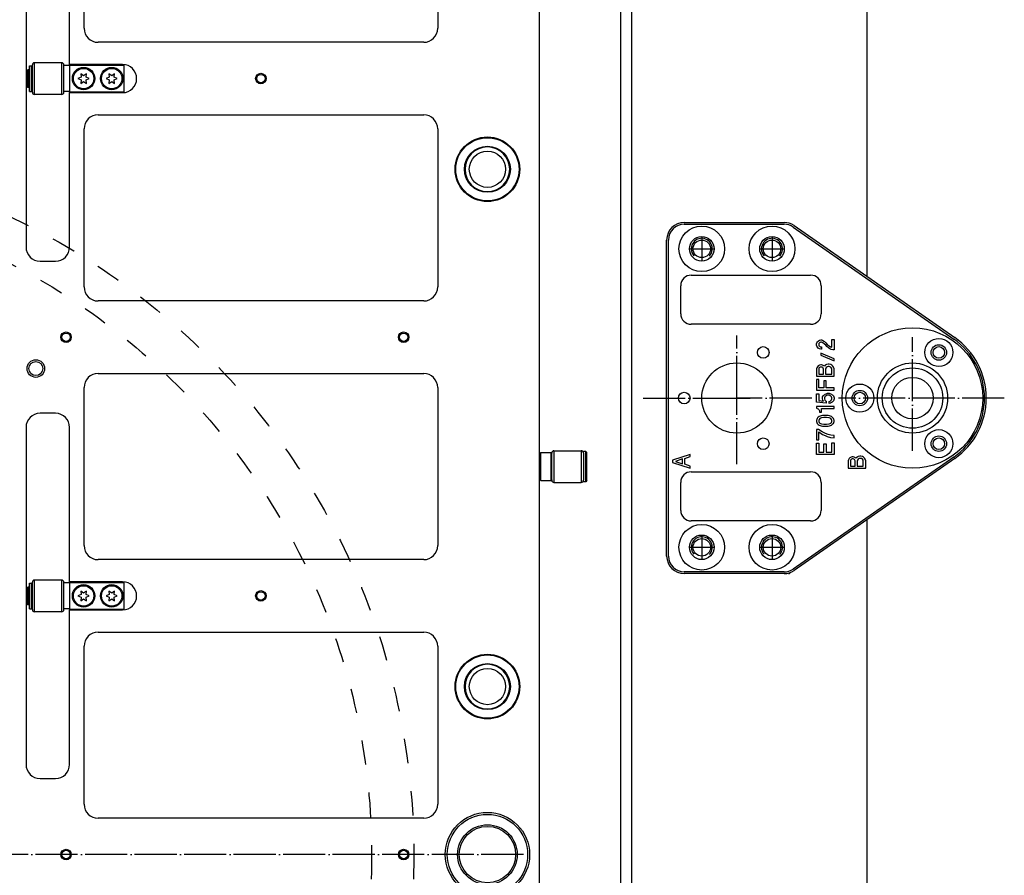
# Model space of a CAD drawing. Extents: x -1809 to 6113, y -4129 to 1471.
# Tile 68 of 197: x 1389 to 1669, y -1828 to -1584. Entities that reach past the tile are written whole.
import ezdxf

# ---------------------------------------------------------------- set-up
doc = ezdxf.new("R2010")
doc.units = 0
doc.linetypes.add('DASHED', pattern=[15, 7, -8])
doc.linetypes.add('DOT_CENTER', pattern=[14, 12, -1, 0, -1])
doc.layers.get('0').update_dxf_attribs({"linetype": 'CONTINUOUS'})
for name, color, linetype in [('1', 7, 'CONTINUOUS'), ('141', 7, 'CONTINUOUS'), ('16', 7, 'CONTINUOUS'), ('DIMPROHIDE', 7, 'CONTINUOUS')]:
    doc.layers.add(name, color=color, linetype=linetype)

# ---------------------------------------------------------------- blocks, each defined once
blk = doc.blocks.new('PIN__618', base_point=(1623, -1711.88))
at = {"layer": '1', "color": 4, "linetype": 'CONTINUOUS'}
for centre, radius in [((1643, -1691.88), 20), ((1650.5, -1678.89), 4), ((1650.5, -1678.89), 2.2), ((1643, -1691.88), 10), ((1643, -1691.88), 8.6), ((1643, -1691.88), 5.9), ((1628, -1691.88), 4), ((1628, -1691.88), 2.2), ((1650.5, -1704.87), 4), ((1650.5, -1704.87), 2.2)]:
    blk.add_circle(centre, radius, dxfattribs=at)
blk = doc.blocks.new('E7015-23251__619', base_point=(1566.31, -1741.88))
at = {"layer": '1', "color": 6, "linetype": 'CONTINUOUS'}
for p, q in [((1578, -1641.88), (1606.43, -1641.88)), ((1578, -1642.38), (1606.43, -1642.38)), ((1609, -1643.19), (1654.72, -1675.06)), ((1609.29, -1642.78), (1655.01, -1674.65)), ((1573, -1736.88), (1573, -1646.88)), ((1573.5, -1736.88), (1573.5, -1646.88)), ((1580, -1656.88), (1614, -1656.88)), ((1577, -1667.88), (1577, -1659.88)), ((1617, -1659.88), (1617, -1667.88)), ((1614, -1670.88), (1580, -1670.88)), ((1615.67, -1676.47), (1615.74, -1676.19)), ((1615.74, -1676.19), (1615.92, -1675.85)), ((1615.92, -1675.85), (1616.17, -1675.63)), ((1616.17, -1675.63), (1616.55, -1675.4)), ((1616.36, -1676.3), (1616.3, -1676.53)), ((1616.49, -1676.13), (1616.36, -1676.3)), ((1616.67, -1676.02), (1616.49, -1676.13)), ((1616.55, -1675.4), (1616.86, -1675.34)), ((1616.86, -1675.96), (1616.67, -1676.02)), ((1616.86, -1675.34), (1617.11, -1675.34)), ((1617.11, -1675.96), (1616.86, -1675.96)), ((1617.11, -1675.34), (1617.42, -1675.4)), ((1617.3, -1676.02), (1617.11, -1675.96)), ((1617.49, -1676.13), (1617.3, -1676.02)), ((1617.42, -1675.4), (1617.8, -1675.63)), ((1617.92, -1676.53), (1617.49, -1676.13)), ((1617.8, -1675.63), (1617.92, -1675.74)), ((1617.92, -1675.74), (1618.36, -1676.19)), ((1618.36, -1676.19), (1618.74, -1676.58)), ((1620.05, -1677.37), (1620.05, -1675.18)), ((1620.05, -1675.18), (1620.67, -1675.18)), ((1620.67, -1675.18), (1620.67, -1678.16)), ((1615.67, -1676.81), (1615.67, -1676.47)), ((1615.74, -1677.09), (1615.67, -1676.81)), ((1615.92, -1677.43), (1615.74, -1677.09)), ((1616.17, -1677.65), (1615.92, -1677.43)), ((1616.55, -1677.88), (1616.17, -1677.65)), ((1616.3, -1676.53), (1616.3, -1676.75)), ((1616.3, -1676.75), (1616.36, -1676.98)), ((1616.36, -1676.98), (1616.49, -1677.14)), ((1616.49, -1677.14), (1616.67, -1677.26)), ((1616.86, -1677.93), (1616.55, -1677.88)), ((1616.67, -1677.26), (1616.86, -1677.31)), ((1616.86, -1677.31), (1617.11, -1677.31)), ((1617.11, -1677.93), (1616.86, -1677.93)), ((1620.67, -1680.74), (1616.92, -1679.06)), ((1616.92, -1679.06), (1616.92, -1679.62)), ((1617.11, -1677.31), (1617.11, -1677.93)), ((1618.3, -1676.86), (1617.92, -1676.53)), ((1618.61, -1677.2), (1618.3, -1676.86)), ((1619.05, -1677.54), (1618.61, -1677.2)), ((1618.74, -1676.58), (1619.24, -1676.98)), ((1619.42, -1677.82), (1619.05, -1677.54)), ((1619.24, -1676.98), (1619.67, -1677.26)), ((1619.86, -1678.04), (1619.42, -1677.82)), ((1619.67, -1677.26), (1620.05, -1677.37)), ((1620.3, -1678.16), (1619.86, -1678.04)), ((1620.67, -1678.16), (1620.3, -1678.16)), ((1616.92, -1679.62), (1620.67, -1681.31)), ((1620.67, -1681.31), (1620.67, -1680.74)), ((1615.74, -1683.28), (1615.67, -1683.56)), ((1615.67, -1683.56), (1615.67, -1685.69)), ((1615.92, -1682.94), (1615.74, -1683.28)), ((1616.17, -1682.71), (1615.92, -1682.94)), ((1616.55, -1682.49), (1616.17, -1682.71)), ((1616.36, -1683.39), (1616.3, -1683.61)), ((1616.3, -1683.61), (1616.3, -1685.08)), ((1616.49, -1683.22), (1616.36, -1683.39)), ((1616.67, -1683.11), (1616.49, -1683.22)), ((1616.86, -1682.43), (1616.55, -1682.49)), ((1616.86, -1683.05), (1616.67, -1683.11)), ((1617.11, -1682.43), (1616.86, -1682.43)), ((1617.11, -1683.05), (1616.86, -1683.05)), ((1617.42, -1682.49), (1617.11, -1682.43)), ((1617.3, -1683.11), (1617.11, -1683.05)), ((1617.49, -1683.22), (1617.3, -1683.11)), ((1617.8, -1682.71), (1617.42, -1682.49)), ((1617.61, -1683.39), (1617.49, -1683.22)), ((1617.67, -1683.61), (1617.61, -1683.39)), ((1617.67, -1685.08), (1617.67, -1683.61)), ((1617.92, -1682.83), (1617.8, -1682.71)), ((1618.17, -1682.54), (1617.92, -1682.83)), ((1618.55, -1682.32), (1618.17, -1682.54)), ((1618.3, -1683.33), (1618.24, -1683.61)), ((1618.24, -1683.61), (1618.24, -1685.08)), ((1618.49, -1683.11), (1618.3, -1683.33)), ((1618.74, -1682.94), (1618.49, -1683.11)), ((1618.99, -1682.21), (1618.55, -1682.32)), ((1618.99, -1682.88), (1618.74, -1682.94)), ((1619.3, -1682.21), (1618.99, -1682.21)), ((1619.24, -1682.88), (1618.99, -1682.88)), ((1619.49, -1682.94), (1619.24, -1682.88)), ((1619.74, -1682.32), (1619.3, -1682.21)), ((1619.74, -1683.11), (1619.49, -1682.94)), ((1620.05, -1682.49), (1619.74, -1682.32)), ((1619.92, -1683.33), (1619.74, -1683.11)), ((1619.99, -1683.61), (1619.92, -1683.33)), ((1619.99, -1685.08), (1619.99, -1683.61)), ((1620.36, -1682.77), (1620.05, -1682.49)), ((1620.55, -1683.11), (1620.36, -1682.77)), ((1620.67, -1683.56), (1620.55, -1683.11)), ((1620.67, -1685.69), (1620.67, -1683.56)), ((1615.67, -1685.69), (1620.67, -1685.69)), ((1616.3, -1686.59), (1615.67, -1686.59)), ((1615.67, -1686.59), (1615.67, -1689.63)), ((1616.3, -1685.08), (1617.67, -1685.08)), ((1616.3, -1689.01), (1616.3, -1686.59)), ((1618.42, -1686.93), (1617.8, -1686.93)), ((1617.8, -1686.93), (1617.8, -1689.01)), ((1618.24, -1685.08), (1619.99, -1685.08)), ((1618.42, -1689.01), (1618.42, -1686.93)), ((1615.67, -1689.63), (1620.67, -1689.63)), ((1617.8, -1689.01), (1616.3, -1689.01)), ((1620.67, -1689.01), (1618.42, -1689.01)), ((1620.67, -1689.63), (1620.67, -1689.01)), ((1615.67, -1693.01), (1615.67, -1690.7)), ((1615.67, -1690.7), (1616.3, -1690.7)), ((1618.42, -1693.34), (1615.67, -1693.01)), ((1616.3, -1690.7), (1616.3, -1692.56)), ((1616.3, -1692.56), (1617.67, -1692.73)), ((1617.36, -1691.83), (1617.42, -1691.54)), ((1617.36, -1692.11), (1617.36, -1691.83)), ((1617.49, -1692.44), (1617.36, -1692.11)), ((1617.42, -1691.54), (1617.55, -1691.26)), ((1617.67, -1692.73), (1617.49, -1692.44)), ((1617.55, -1691.26), (1617.74, -1691.09)), ((1617.74, -1691.09), (1617.92, -1690.93)), ((1617.92, -1690.93), (1618.17, -1690.76)), ((1618.05, -1691.54), (1617.92, -1691.83)), ((1617.92, -1691.83), (1617.92, -1692.11)), ((1617.92, -1692.11), (1618.05, -1692.44)), ((1618.24, -1691.32), (1618.05, -1691.54)), ((1618.05, -1692.44), (1618.24, -1692.67)), ((1618.17, -1690.76), (1618.42, -1690.64)), ((1618.42, -1691.21), (1618.24, -1691.32)), ((1618.24, -1692.67), (1618.42, -1692.78)), ((1618.42, -1690.64), (1618.8, -1690.53)), ((1618.74, -1691.09), (1618.42, -1691.21)), ((1618.42, -1692.78), (1618.42, -1693.34)), ((1619.24, -1691.09), (1618.74, -1691.09)), ((1618.8, -1690.53), (1619.3, -1690.53)), ((1619.55, -1691.21), (1619.24, -1691.09)), ((1619.24, -1692.84), (1619.55, -1692.73)), ((1619.3, -1693.4), (1619.24, -1692.84)), ((1619.3, -1690.53), (1619.67, -1690.64)), ((1619.74, -1691.32), (1619.55, -1691.21)), ((1619.55, -1692.73), (1619.74, -1692.61)), ((1619.67, -1690.64), (1619.92, -1690.76)), ((1619.92, -1693.18), (1619.67, -1693.29)), ((1619.92, -1691.54), (1619.74, -1691.32)), ((1619.74, -1692.61), (1619.92, -1692.39)), ((1619.92, -1690.76), (1620.17, -1690.93)), ((1620.05, -1691.83), (1619.92, -1691.54)), ((1619.92, -1692.39), (1620.05, -1692.11)), ((1620.17, -1693.01), (1619.92, -1693.18)), ((1620.05, -1692.11), (1620.05, -1691.83)), ((1620.17, -1690.93), (1620.36, -1691.09)), ((1620.36, -1692.84), (1620.17, -1693.01)), ((1620.36, -1691.09), (1620.49, -1691.26)), ((1620.49, -1692.67), (1620.36, -1692.84)), ((1620.49, -1691.26), (1620.61, -1691.54)), ((1620.61, -1692.39), (1620.49, -1692.67)), ((1620.61, -1691.54), (1620.67, -1691.83)), ((1620.67, -1692.11), (1620.61, -1692.39)), ((1620.67, -1691.83), (1620.67, -1692.11)), ((1620.67, -1694.3), (1615.67, -1694.3)), ((1615.67, -1694.3), (1615.67, -1694.75)), ((1615.67, -1694.75), (1615.86, -1694.81)), ((1615.86, -1694.81), (1616.11, -1694.98)), ((1616.11, -1694.98), (1616.3, -1695.14)), ((1616.3, -1695.14), (1616.42, -1695.37)), ((1616.42, -1695.37), (1616.49, -1695.54)), ((1616.49, -1695.54), (1616.55, -1695.82)), ((1616.55, -1695.82), (1616.55, -1695.93)), ((1616.55, -1695.93), (1617.05, -1695.93)), ((1617.05, -1695.93), (1617.05, -1694.86)), ((1617.05, -1694.86), (1620.67, -1694.86)), ((1619.67, -1693.29), (1619.3, -1693.4)), ((1620.67, -1694.86), (1620.67, -1694.3)), ((1615.74, -1697.96), (1615.67, -1698.18)), ((1615.67, -1698.18), (1615.67, -1698.58)), ((1615.67, -1698.58), (1615.74, -1698.8)), ((1615.86, -1697.68), (1615.74, -1697.96)), ((1615.74, -1698.8), (1615.86, -1699.08)), ((1615.99, -1697.51), (1615.86, -1697.68)), ((1616.17, -1697.34), (1615.99, -1697.51)), ((1616.42, -1697.17), (1616.17, -1697.34)), ((1616.42, -1697.96), (1616.3, -1698.18)), ((1616.3, -1698.18), (1616.3, -1698.58)), ((1616.3, -1698.58), (1616.42, -1698.8)), ((1616.67, -1697.06), (1616.42, -1697.17)), ((1616.61, -1697.73), (1616.42, -1697.96)), ((1616.42, -1698.8), (1616.61, -1699.03)), ((1616.8, -1697.62), (1616.61, -1697.73)), ((1616.99, -1696.94), (1616.67, -1697.06)), ((1617.11, -1697.51), (1616.8, -1697.62)), ((1617.36, -1696.89), (1616.99, -1696.94)), ((1617.8, -1697.45), (1617.11, -1697.51)), ((1617.92, -1696.83), (1617.36, -1696.89)), ((1618.55, -1697.45), (1617.8, -1697.45)), ((1618.42, -1696.83), (1617.92, -1696.83)), ((1618.99, -1696.89), (1618.42, -1696.83)), ((1619.24, -1697.51), (1618.55, -1697.45)), ((1619.36, -1696.94), (1618.99, -1696.89)), ((1619.55, -1697.62), (1619.24, -1697.51)), ((1619.67, -1697.06), (1619.36, -1696.94)), ((1619.74, -1697.73), (1619.55, -1697.62)), ((1619.92, -1697.17), (1619.67, -1697.06)), ((1619.92, -1697.96), (1619.74, -1697.73)), ((1619.74, -1699.03), (1619.92, -1698.8)), ((1620.17, -1697.34), (1619.92, -1697.17)), ((1620.05, -1698.18), (1619.92, -1697.96)), ((1619.92, -1698.8), (1620.05, -1698.58)), ((1620.05, -1698.58), (1620.05, -1698.18)), ((1620.36, -1697.51), (1620.17, -1697.34)), ((1620.49, -1697.68), (1620.36, -1697.51)), ((1620.61, -1697.96), (1620.49, -1697.68)), ((1620.49, -1699.08), (1620.61, -1698.8)), ((1620.67, -1698.18), (1620.61, -1697.96)), ((1620.61, -1698.8), (1620.67, -1698.58)), ((1620.67, -1698.58), (1620.67, -1698.18)), ((1616.24, -1700.83), (1615.67, -1700.83)), ((1615.67, -1700.83), (1615.67, -1703.75)), ((1615.86, -1699.08), (1615.99, -1699.25)), ((1615.99, -1699.25), (1616.17, -1699.42)), ((1616.17, -1699.42), (1616.42, -1699.59)), ((1617.3, -1701.5), (1616.24, -1700.83)), ((1616.3, -1703.75), (1616.3, -1701.5)), ((1616.3, -1701.5), (1617.42, -1702.23)), ((1616.42, -1699.59), (1616.67, -1699.7)), ((1616.61, -1699.03), (1616.8, -1699.14)), ((1616.67, -1699.7), (1616.99, -1699.81)), ((1616.8, -1699.14), (1617.11, -1699.25)), ((1616.99, -1699.81), (1617.36, -1699.87)), ((1617.11, -1699.25), (1617.8, -1699.31)), ((1618.24, -1701.95), (1617.3, -1701.5)), ((1617.36, -1699.87), (1617.92, -1699.93)), ((1617.8, -1699.31), (1618.55, -1699.31)), ((1617.92, -1699.93), (1618.42, -1699.93)), ((1618.42, -1699.93), (1618.99, -1699.87)), ((1618.55, -1699.31), (1619.24, -1699.25)), ((1618.99, -1699.87), (1619.36, -1699.81)), ((1619.24, -1699.25), (1619.55, -1699.14)), ((1619.36, -1699.81), (1619.67, -1699.7)), ((1619.55, -1699.14), (1619.74, -1699.03)), ((1619.67, -1699.7), (1619.92, -1699.59)), ((1619.92, -1699.59), (1620.17, -1699.42)), ((1620.17, -1699.42), (1620.36, -1699.25)), ((1620.36, -1699.25), (1620.49, -1699.08)), ((1615.67, -1703.75), (1616.3, -1703.75)), ((1617.42, -1702.23), (1618.17, -1702.57)), ((1618.17, -1702.57), (1618.74, -1702.79)), ((1618.99, -1702.23), (1618.24, -1701.95)), ((1618.74, -1702.79), (1619.67, -1703.08)), ((1619.74, -1702.4), (1618.99, -1702.23)), ((1619.67, -1703.08), (1620.67, -1703.19)), ((1620.67, -1702.51), (1619.74, -1702.4)), ((1620.67, -1703.19), (1620.67, -1702.51)), ((1615.67, -1707.91), (1615.67, -1704.71)), ((1615.67, -1704.71), (1616.3, -1704.71)), ((1616.3, -1704.71), (1616.3, -1707.29)), ((1617.8, -1707.29), (1617.8, -1704.93)), ((1617.8, -1704.93), (1618.42, -1704.93)), ((1618.42, -1704.93), (1618.42, -1707.29)), ((1620.05, -1707.29), (1620.05, -1704.65)), ((1620.05, -1704.65), (1620.67, -1704.65)), ((1620.67, -1704.65), (1620.67, -1707.91)), ((1579.67, -1707.94), (1574.67, -1709.57)), ((1574.67, -1709.57), (1574.67, -1710.25)), ((1577.55, -1709.18), (1575.55, -1709.91)), ((1575.55, -1709.91), (1577.55, -1710.58)), ((1577.55, -1710.58), (1577.55, -1709.18)), ((1578.17, -1709.07), (1579.67, -1708.56)), ((1578.17, -1710.75), (1578.17, -1709.07)), ((1579.67, -1708.56), (1579.67, -1707.94)), ((1654.72, -1708.7), (1609, -1740.57)), ((1655.01, -1709.11), (1609.29, -1740.98)), ((1620.67, -1707.91), (1615.67, -1707.91)), ((1616.3, -1707.29), (1617.8, -1707.29)), ((1618.42, -1707.29), (1620.05, -1707.29)), ((1624.74, -1709.46), (1624.67, -1709.74)), ((1624.67, -1709.74), (1624.67, -1711.88)), ((1624.92, -1709.12), (1624.74, -1709.46)), ((1625.17, -1708.9), (1624.92, -1709.12)), ((1625.55, -1708.67), (1625.17, -1708.9)), ((1625.36, -1709.57), (1625.3, -1709.8)), ((1625.3, -1709.8), (1625.3, -1711.26)), ((1625.49, -1709.4), (1625.36, -1709.57)), ((1625.67, -1709.29), (1625.49, -1709.4)), ((1625.86, -1708.62), (1625.55, -1708.67)), ((1625.86, -1709.23), (1625.67, -1709.29)), ((1626.11, -1708.62), (1625.86, -1708.62)), ((1626.11, -1709.23), (1625.86, -1709.23)), ((1626.42, -1708.67), (1626.11, -1708.62)), ((1626.3, -1709.29), (1626.11, -1709.23)), ((1626.49, -1709.4), (1626.3, -1709.29)), ((1626.8, -1708.9), (1626.42, -1708.67)), ((1626.61, -1709.57), (1626.49, -1709.4)), ((1626.67, -1709.8), (1626.61, -1709.57)), ((1626.67, -1711.26), (1626.67, -1709.8)), ((1626.92, -1709.01), (1626.8, -1708.9)), ((1627.17, -1708.73), (1626.92, -1709.01)), ((1627.55, -1708.5), (1627.17, -1708.73)), ((1627.3, -1709.52), (1627.24, -1709.8)), ((1627.24, -1709.8), (1627.24, -1711.26)), ((1627.49, -1709.29), (1627.3, -1709.52)), ((1627.74, -1709.12), (1627.49, -1709.29)), ((1627.99, -1708.39), (1627.55, -1708.5)), ((1627.99, -1709.07), (1627.74, -1709.12)), ((1628.3, -1708.39), (1627.99, -1708.39)), ((1628.24, -1709.07), (1627.99, -1709.07)), ((1628.49, -1709.12), (1628.24, -1709.07)), ((1628.74, -1708.5), (1628.3, -1708.39)), ((1628.74, -1709.29), (1628.49, -1709.12)), ((1629.05, -1708.67), (1628.74, -1708.5)), ((1628.92, -1709.52), (1628.74, -1709.29)), ((1628.99, -1709.8), (1628.92, -1709.52)), ((1628.99, -1711.26), (1628.99, -1709.8)), ((1629.36, -1708.95), (1629.05, -1708.67)), ((1629.55, -1709.29), (1629.36, -1708.95)), ((1629.67, -1709.74), (1629.55, -1709.29)), ((1629.67, -1711.88), (1629.67, -1709.74)), ((1574.67, -1710.25), (1579.67, -1711.88)), ((1579.67, -1711.26), (1578.17, -1710.75)), ((1579.67, -1711.88), (1579.67, -1711.26)), ((1624.67, -1711.88), (1629.67, -1711.88)), ((1625.3, -1711.26), (1626.67, -1711.26)), ((1627.24, -1711.26), (1628.99, -1711.26)), ((1580, -1712.88), (1614, -1712.88)), ((1577, -1723.88), (1577, -1715.88)), ((1617, -1715.88), (1617, -1723.88)), ((1614, -1726.88), (1580, -1726.88)), ((1606.43, -1741.38), (1578, -1741.38)), ((1606.43, -1741.88), (1578, -1741.88))]:
    blk.add_line(p, q, dxfattribs=at)
at = {"layer": '1', "color": 6, "linetype": 'DOT_CENTER'}
for p, q in [((1593, -1691.88), (1593, -1674.07)), ((1643, -1706.88), (1643, -1674.51)), ((1566.31, -1691.88), (1593, -1691.88)), ((1614.3, -1691.88), (1593, -1691.88)), ((1593, -1710.72), (1593, -1691.88)), ((1669.14, -1691.88), (1621.94, -1691.88)), ((1607.66, -1741.88), (1608, -1741.88)), ((1608, -1741.88), (1608.2, -1741.74))]:
    blk.add_line(p, q, dxfattribs=at)
at = {"layer": '1', "color": 6, "linetype": 'CONTINUOUS'}
for centre, radius in [((1583, -1649.38), 6.5), ((1603, -1649.38), 6.5), ((1583, -1649.38), 3.5), ((1603, -1649.38), 3.5), ((1600.5, -1678.89), 1.65), ((1650.5, -1678.89), 1.65), ((1593, -1691.88), 10), ((1643, -1691.88), 10), ((1578, -1691.88), 1.65), ((1628, -1691.88), 1.65), ((1600.5, -1704.87), 1.65), ((1650.5, -1704.87), 1.65), ((1583, -1734.38), 6.5), ((1603, -1734.38), 6.5), ((1583, -1734.38), 3.5), ((1603, -1734.38), 3.5)]:
    blk.add_circle(centre, radius, dxfattribs=at)
for centre, radius, start, end in [((1578, -1646.88), 5, 90, 180), ((1578, -1646.88), 4.5, 90, 180), ((1606.43, -1646.88), 5, 55.1175, 90), ((1606.43, -1646.88), 4.5, 55.1175, 90), ((1580, -1659.88), 3, 90, 180), ((1614, -1659.88), 3, 0, 90), ((1580, -1667.88), 3, 180, -90), ((1614, -1667.88), 3, -90, 0), ((1643, -1691.88), 20.5, 0, 55.1175), ((1643, -1691.88), 21, 0, 55.1175), ((1643, -1691.88), 20.5, -55.1175, 0), ((1643, -1691.88), 21, -55.1175, 0), ((1580, -1715.88), 3, 90, 180), ((1614, -1715.88), 3, 0, 90), ((1580, -1723.88), 3, 180, -90), ((1614, -1723.88), 3, -90, 0), ((1578, -1736.88), 5, 180, -90), ((1578, -1736.88), 4.5, 180, -90), ((1606.43, -1736.88), 4.5, -90, -55.1175), ((1606.43, -1736.88), 5, -90, -55.1175)]:
    blk.add_arc(centre, radius, start, end, dxfattribs=at)
at = {"layer": '1'}
blk.add_blockref('PIN__618', (1623, -1711.88), dxfattribs=at)
blk = doc.blocks.new('HEADPLATE_TEL', base_point=(934, -2316.07))
at = {"layer": '1', "color": 1, "linetype": 'DOT_CENTER'}
for p, q in [((1583, -1646.08), (1583, -1652.68)), ((1603, -1646.08), (1603, -1652.68)), ((1579.7, -1649.38), (1586.3, -1649.38)), ((1599.7, -1649.38), (1606.3, -1649.38)), ((1589.25, -1691.88), (1596.75, -1691.88)), ((1583, -1731.08), (1583, -1737.68)), ((1603, -1731.08), (1603, -1737.68)), ((1579.7, -1734.38), (1586.3, -1734.38)), ((1599.7, -1734.38), (1606.3, -1734.38))]:
    blk.add_line(p, q, dxfattribs=at)
at = {"layer": '1', "color": 7, "linetype": 'CONTINUOUS'}
for centre in [(1583, -1649.38), (1603, -1649.38), (1583, -1734.38), (1603, -1734.38)]:
    blk.add_circle(centre, 2.5, dxfattribs=at)
at = {"layer": '1', "color": 1, "linetype": 'CONTINUOUS'}
for centre, start, end in [((1583, -1649.38), -43.0974, 180), ((1603, -1649.38), -43.0974, 180), ((1583, -1649.38), 180, -139.0045), ((1603, -1649.38), 180, -139.0045), ((1583, -1734.38), -43.0974, 180), ((1603, -1734.38), -43.0974, 180), ((1583, -1734.38), 180, -139.0045), ((1603, -1734.38), 180, -139.0045)]:
    blk.add_arc(centre, 3, start, end, dxfattribs=at)
at = {"layer": '141', "color": 7, "linetype": 'CONTINUOUS'}
blk.add_line((1560, -2047.74), (1560, -1538.88), dxfattribs=at)
at = {"layer": '16', "color": 1, "linetype": 'DOT_CENTER'}
blk.add_line((1532.2, -1821.88), (940.8, -1821.88), dxfattribs=at)
at = {"layer": 'DIMPROHIDE', "color": 7, "linetype": 'CONTINUOUS'}
for p, q in [((1630, -1321.88), (1630, -1657.22)), ((1563, -1538.88), (1563, -2050.74)), ((1630, -1726.54), (1630, -1917.22))]:
    blk.add_line(p, q, dxfattribs=at)
at = {"layer": 'DIMPROHIDE', "color": 7, "linetype": 'DASHED'}
for radius in [201, 189]:
    blk.add_circle((1300, -1821.88), radius, dxfattribs=at)
at = {"layer": '1'}
blk.add_blockref('E7015-23251__619', (1566.31, -1741.88), dxfattribs=at)
blk = doc.blocks.new('E7018-24101__831', base_point=(1536.8, -1521.88))
at = {"color": 1, "linetype": 'CONTINUOUS'}
for p, q in [((1536.8, -2117.88), (1536.8, -1525.88)), ((1407.14, -1586.57), (1407.14, -1541.57)), ((1507.82, -1541.57), (1507.82, -1586.57)), ((1390.6, -1552.9), (1390.6, -1648.9)), ((1403, -1596.9), (1403, -1552.9)), ((1503.82, -1590.57), (1411.14, -1590.57)), ((1403, -1596.9), (1403, -1597.1)), ((1418.1, -1596.9), (1403, -1596.9)), ((1403, -1597.1), (1403, -1597.2)), ((1403, -1597.2), (1403, -1604.6)), ((1403, -1604.6), (1403, -1604.7)), ((1403, -1604.7), (1403, -1604.9)), ((1403, -1648.9), (1403, -1604.9)), ((1403, -1604.9), (1418.1, -1604.9)), ((1411.14, -1611.23), (1503.82, -1611.23)), ((1407.14, -1660.23), (1407.14, -1615.23)), ((1507.82, -1615.23), (1507.82, -1660.23)), ((1394.6, -1652.9), (1399, -1652.9)), ((1503.82, -1664.23), (1411.14, -1664.23)), ((1411.14, -1684.89), (1503.82, -1684.89)), ((1407.14, -1733.89), (1407.14, -1688.89)), ((1507.82, -1688.89), (1507.82, -1733.89)), ((1399, -1696.22), (1394.6, -1696.22)), ((1390.6, -1700.22), (1390.6, -1796.22)), ((1403, -1744.22), (1403, -1700.22)), ((1503.82, -1737.89), (1411.14, -1737.89)), ((1403, -1744.22), (1403, -1744.42)), ((1418.1, -1744.22), (1403, -1744.22)), ((1403, -1744.42), (1403, -1744.52)), ((1403, -1744.52), (1403, -1751.92)), ((1403, -1751.92), (1403, -1752.02)), ((1403, -1752.02), (1403, -1752.22)), ((1403, -1796.22), (1403, -1752.22)), ((1403, -1752.22), (1418.1, -1752.22)), ((1411.14, -1758.55), (1503.82, -1758.55)), ((1407.14, -1807.55), (1407.14, -1762.55)), ((1507.82, -1762.55), (1507.82, -1807.55)), ((1394.6, -1800.22), (1399, -1800.22)), ((1503.82, -1811.55), (1411.14, -1811.55))]:
    blk.add_line(p, q, dxfattribs=at)
for centre, radius in [((1457.48, -1600.9), 1.5), ((1457.48, -1600.9), 1.2), ((1521.97, -1626.73), 9.2), ((1521.97, -1626.73), 9), ((1521.97, -1626.73), 6.55), ((1402, -1674.56), 1.5), ((1402, -1674.56), 1.2), ((1498.12, -1674.56), 1.5), ((1498.12, -1674.56), 1.2), ((1393.4, -1683.48), 2.5), ((1393.4, -1683.48), 2), ((1457.48, -1748.22), 1.5), ((1457.48, -1748.22), 1.2), ((1521.97, -1774.05), 9.2), ((1521.97, -1774.05), 9), ((1521.97, -1774.05), 6.55), ((1402, -1821.88), 1.5), ((1402, -1821.88), 1.2), ((1498.12, -1821.88), 1.5), ((1498.12, -1821.88), 1.2)]:
    blk.add_circle(centre, radius, dxfattribs=at)
for centre, radius, start, end in [((1411.14, -1586.57), 4, 180, -90), ((1503.82, -1586.57), 4, -90, 0), ((1418.1, -1600.9), 4, -90, 90), ((1411.14, -1615.23), 4, 90, 180), ((1503.82, -1615.23), 4, 0, 90), ((1521.97, -1626.73), 6.35, 90, -90), ((1521.97, -1626.73), 6.35, -90, 90), ((1394.6, -1648.9), 4, 180, -90), ((1399, -1648.9), 4, -90, 0), ((1411.14, -1660.23), 4, 180, -90), ((1503.82, -1660.23), 4, -90, 0), ((1411.14, -1688.89), 4, 90, 180), ((1503.82, -1688.89), 4, 0, 90), ((1394.6, -1700.22), 4, 90, 180), ((1399, -1700.22), 4, 0, 90), ((1411.14, -1733.89), 4, 180, -90), ((1503.82, -1733.89), 4, -90, 0), ((1418.1, -1748.22), 4, -90, 90), ((1411.14, -1762.55), 4, 90, 180), ((1503.82, -1762.55), 4, 0, 90), ((1521.97, -1774.05), 6.35, 90, -90), ((1521.97, -1774.05), 6.35, -90, 90), ((1394.6, -1796.22), 4, 180, -90), ((1399, -1796.22), 4, -90, 0), ((1411.14, -1807.55), 4, 180, -90), ((1503.82, -1807.55), 4, -90, 0)]:
    blk.add_arc(centre, radius, start, end, dxfattribs=at)
blk = doc.blocks.new('WASHER1__868', base_point=(1392.2, -1597.25))
at = {"color": 1, "linetype": 'CONTINUOUS'}
for p, q in [((1391.6, -1604.55), (1391.6, -1597.25)), ((1391.6, -1597.25), (1392.2, -1597.25)), ((1392.2, -1598.4), (1392.2, -1597.25)), ((1392.2, -1599.3), (1392.2, -1598.4)), ((1392.2, -1600.9), (1392.2, -1599.3)), ((1392.2, -1602.5), (1392.2, -1600.9)), ((1392.2, -1603.4), (1392.2, -1602.5)), ((1392.2, -1604.55), (1392.2, -1603.4)), ((1391.6, -1604.55), (1392.2, -1604.55))]:
    blk.add_line(p, q, dxfattribs=at)
blk = doc.blocks.new('23796-0S111__869', base_point=(1418.5, -1597.1))
at = {"color": 1, "linetype": 'CONTINUOUS'}
for p, q in [((1403, -1597.2), (1401.4, -1597.2)), ((1401.4, -1598.4), (1401.4, -1597.2)), ((1403, -1597.1), (1418.5, -1597.1)), ((1403, -1597.1), (1403, -1597.2)), ((1403, -1597.2), (1403, -1604.6)), ((1418.5, -1604.7), (1418.5, -1597.1)), ((1390.9, -1598.6), (1391.1, -1598.4)), ((1390.9, -1598.6), (1390.9, -1603.2)), ((1391.1, -1600.9), (1391.1, -1598.4)), ((1391.5, -1598.4), (1391.1, -1598.4)), ((1391.5, -1599.3), (1391.5, -1598.4)), ((1391.5, -1599.3), (1391.6, -1599.3)), ((1391.5, -1600.9), (1391.5, -1599.3)), ((1392.2, -1599.3), (1392.2, -1598.4)), ((1392.4, -1598.4), (1392.2, -1598.4)), ((1392.2, -1600.9), (1392.2, -1599.3)), ((1401.4, -1603.4), (1401.4, -1598.4)), ((1390.9, -1603.2), (1391.1, -1603.4)), ((1391.1, -1603.4), (1391.1, -1600.9)), ((1391.5, -1603.4), (1391.1, -1603.4)), ((1391.5, -1602.5), (1391.5, -1600.9)), ((1391.5, -1602.5), (1391.6, -1602.5)), ((1391.5, -1603.4), (1391.5, -1602.5)), ((1392.2, -1602.5), (1392.2, -1600.9)), ((1392.2, -1603.4), (1392.2, -1602.5)), ((1392.4, -1603.4), (1392.2, -1603.4)), ((1401.4, -1604.6), (1401.4, -1603.4)), ((1403, -1604.6), (1401.4, -1604.6)), ((1403, -1604.6), (1403, -1604.7)), ((1403, -1604.7), (1418.5, -1604.7))]:
    blk.add_line(p, q, dxfattribs=at)
for centre in [(1407, -1600.9), (1415, -1600.9)]:
    blk.add_circle(centre, 3.2, dxfattribs=at)
blk = doc.blocks.new('BEARING_HK0509__870', base_point=(1401.4, -1596.4))
at = {"color": 1, "linetype": 'CONTINUOUS'}
for p, q in [((1392.4, -1604.8), (1392.4, -1597)), ((1393, -1605.4), (1393, -1596.4)), ((1400.8, -1596.4), (1393, -1596.4)), ((1400.8, -1605.4), (1400.8, -1596.4)), ((1401.4, -1597.2), (1401.4, -1597)), ((1401.4, -1598.4), (1401.4, -1597.2)), ((1401.4, -1603.4), (1401.4, -1598.4)), ((1401.4, -1604.6), (1401.4, -1603.4)), ((1400.8, -1605.4), (1393, -1605.4)), ((1401.4, -1604.8), (1401.4, -1604.6))]:
    blk.add_line(p, q, dxfattribs=at)
for centre, start, end in [((1393, -1597), 90, 180), ((1400.8, -1597), 0, 90), ((1393, -1604.8), 180, -90), ((1400.8, -1604.8), -90, 0)]:
    blk.add_arc(centre, 0.6, start, end, dxfattribs=at)
blk = doc.blocks.new('BEARING_ASSY2_7__871', base_point=(1418.5, -1596.4))
for name, p in [('23796-0S111__869', (1418.5, -1597.1)), ('WASHER1__868', (1392.2, -1597.25)), ('BEARING_HK0509__870', (1401.4, -1596.4))]:
    blk.add_blockref(name, p)
blk = doc.blocks.new('23796-0S111__872', base_point=(1418.5, -1744.42))
at = {"color": 1, "linetype": 'CONTINUOUS'}
for p, q in [((1390.9, -1745.92), (1391.1, -1745.72)), ((1390.9, -1745.92), (1390.9, -1750.52)), ((1391.5, -1745.72), (1391.1, -1745.72)), ((1391.1, -1748.22), (1391.1, -1745.72)), ((1391.5, -1746.62), (1391.5, -1745.72)), ((1392.4, -1745.72), (1392.2, -1745.72)), ((1392.2, -1746.62), (1392.2, -1745.72)), ((1403, -1744.52), (1401.4, -1744.52)), ((1401.4, -1745.72), (1401.4, -1744.52)), ((1401.4, -1750.72), (1401.4, -1745.72)), ((1403, -1744.42), (1418.5, -1744.42)), ((1403, -1744.42), (1403, -1744.52)), ((1403, -1744.52), (1403, -1751.92)), ((1418.5, -1752.02), (1418.5, -1744.42)), ((1391.1, -1750.72), (1391.1, -1748.22)), ((1391.5, -1748.22), (1391.5, -1746.62)), ((1391.5, -1746.62), (1391.6, -1746.62)), ((1391.5, -1749.82), (1391.5, -1748.22)), ((1392.2, -1748.22), (1392.2, -1746.62)), ((1392.2, -1749.82), (1392.2, -1748.22)), ((1390.9, -1750.52), (1391.1, -1750.72)), ((1391.5, -1750.72), (1391.1, -1750.72)), ((1391.5, -1750.72), (1391.5, -1749.82)), ((1391.5, -1749.82), (1391.6, -1749.82)), ((1392.2, -1750.72), (1392.2, -1749.82)), ((1392.4, -1750.72), (1392.2, -1750.72)), ((1401.4, -1751.92), (1401.4, -1750.72)), ((1403, -1751.92), (1401.4, -1751.92)), ((1403, -1751.92), (1403, -1752.02)), ((1403, -1752.02), (1418.5, -1752.02))]:
    blk.add_line(p, q, dxfattribs=at)
for centre in [(1407, -1748.22), (1415, -1748.22)]:
    blk.add_circle(centre, 3.2, dxfattribs=at)
blk = doc.blocks.new('WASHER1__873', base_point=(1392.2, -1744.57))
at = {"color": 1, "linetype": 'CONTINUOUS'}
for p, q in [((1391.6, -1744.57), (1392.2, -1744.57)), ((1391.6, -1751.87), (1391.6, -1744.57)), ((1392.2, -1745.72), (1392.2, -1744.57)), ((1392.2, -1746.62), (1392.2, -1745.72)), ((1392.2, -1748.22), (1392.2, -1746.62)), ((1392.2, -1749.82), (1392.2, -1748.22)), ((1391.6, -1751.87), (1392.2, -1751.87)), ((1392.2, -1750.72), (1392.2, -1749.82)), ((1392.2, -1751.87), (1392.2, -1750.72))]:
    blk.add_line(p, q, dxfattribs=at)
blk = doc.blocks.new('BEARING_HK0509__874', base_point=(1401.4, -1743.72))
at = {"color": 1, "linetype": 'CONTINUOUS'}
for p, q in [((1392.4, -1752.12), (1392.4, -1744.32)), ((1400.8, -1743.72), (1393, -1743.72)), ((1393, -1752.72), (1393, -1743.72)), ((1400.8, -1752.72), (1400.8, -1743.72)), ((1401.4, -1744.52), (1401.4, -1744.32)), ((1401.4, -1745.72), (1401.4, -1744.52)), ((1401.4, -1750.72), (1401.4, -1745.72)), ((1401.4, -1751.92), (1401.4, -1750.72)), ((1401.4, -1752.12), (1401.4, -1751.92)), ((1400.8, -1752.72), (1393, -1752.72))]:
    blk.add_line(p, q, dxfattribs=at)
for centre, start, end in [((1393, -1744.32), 90, 180), ((1400.8, -1744.32), 0, 90), ((1393, -1752.12), 180, -90), ((1400.8, -1752.12), -90, 0)]:
    blk.add_arc(centre, 0.6, start, end, dxfattribs=at)
blk = doc.blocks.new('BEARING_ASSY2_6__875', base_point=(1418.5, -1743.72))
for name, p in [('23796-0S111__872', (1418.5, -1744.42)), ('WASHER1__873', (1392.2, -1744.57)), ('BEARING_HK0509__874', (1401.4, -1743.72))]:
    blk.add_blockref(name, p)
blk = doc.blocks.new('E2812-23753-0__880', base_point=(1550.3, -1707.09))
at = {"color": 1, "linetype": 'CONTINUOUS'}
for p, q in [((1550, -1707.09), (1549.3, -1707.09)), ((1549.3, -1707.49), (1549.3, -1707.09)), ((1550, -1715.69), (1550, -1707.09)), ((1550.3, -1707.39), (1550, -1707.09)), ((1536.8, -1708.89), (1537, -1708.89)), ((1549.3, -1707.49), (1549.3, -1708.89)), ((1549.3, -1708.89), (1549.3, -1713.89)), ((1550.3, -1715.39), (1550.3, -1707.39)), ((1536.8, -1713.89), (1537, -1713.89)), ((1549.3, -1713.89), (1549.3, -1715.29)), ((1549.3, -1715.69), (1549.3, -1715.29)), ((1550.3, -1715.39), (1550, -1715.69)), ((1550, -1715.69), (1549.3, -1715.69))]:
    blk.add_line(p, q, dxfattribs=at)
blk = doc.blocks.new('BEARING_HK0509__881', base_point=(1549.3, -1706.89))
at = {"color": 1, "linetype": 'CONTINUOUS'}
for p, q in [((1540.9, -1706.89), (1540.9, -1715.89)), ((1540.9, -1706.89), (1548.7, -1706.89)), ((1548.7, -1706.89), (1548.7, -1715.89)), ((1540.3, -1707.49), (1540.3, -1707.59)), ((1540.3, -1711.39), (1540.3, -1707.59)), ((1549.3, -1707.49), (1549.3, -1708.89)), ((1549.3, -1708.89), (1549.3, -1713.89)), ((1540.3, -1715.19), (1540.3, -1711.39)), ((1540.3, -1715.19), (1540.3, -1715.29)), ((1549.3, -1713.89), (1549.3, -1715.29)), ((1540.9, -1715.89), (1548.7, -1715.89))]:
    blk.add_line(p, q, dxfattribs=at)
for centre, start, end in [((1540.9, -1707.49), 90, 180), ((1548.7, -1707.49), 0, 90), ((1540.9, -1715.29), 180, -90), ((1548.7, -1715.29), -90, 0)]:
    blk.add_arc(centre, 0.6, start, end, dxfattribs=at)
blk = doc.blocks.new('24791-0S111__882', base_point=(1540.3, -1707.39))
at = {"color": 1, "linetype": 'CONTINUOUS'}
for p, q in [((1537, -1707.59), (1537.2, -1707.39)), ((1537, -1711.39), (1537, -1707.59)), ((1537.2, -1707.39), (1540.1, -1707.39)), ((1537.2, -1711.39), (1537.2, -1707.39)), ((1540.3, -1707.59), (1540.1, -1707.39)), ((1540.1, -1711.39), (1540.1, -1707.39)), ((1540.3, -1711.39), (1540.3, -1707.59)), ((1537, -1715.19), (1537, -1711.39)), ((1537.2, -1715.39), (1537.2, -1711.39)), ((1540.1, -1715.39), (1540.1, -1711.39)), ((1540.3, -1715.19), (1540.3, -1711.39)), ((1537, -1715.19), (1537.2, -1715.39)), ((1537.2, -1715.39), (1540.1, -1715.39)), ((1540.3, -1715.19), (1540.1, -1715.39))]:
    blk.add_line(p, q, dxfattribs=at)
blk = doc.blocks.new('BEARING_ASSY1_7__883', base_point=(1550.3, -1706.89))
for name, p in [('E2812-23753-0__880', (1550.3, -1707.09)), ('BEARING_HK0509__881', (1549.3, -1706.89)), ('24791-0S111__882', (1540.3, -1707.39))]:
    blk.add_blockref(name, p)
blk = doc.blocks.new('BEARINGS__896', base_point=(1550.3, -1569.57))
for name, p in [('BEARING_ASSY2_7__871', (1418.5, -1596.4)), ('BEARING_ASSY1_7__883', (1550.3, -1706.89)), ('BEARING_ASSY2_6__875', (1418.5, -1743.72))]:
    blk.add_blockref(name, p)
blk = doc.blocks.new('0515-2034_M3X12_10__912', base_point=(1417.9, -1745.32))
at = {"color": 1, "linetype": 'CONTINUOUS'}
for p, q in [((1414.31, -1747.82), (1413.4, -1748.22)), ((1413.4, -1748.22), (1414.31, -1748.62)), ((1415, -1747.42), (1414.2, -1746.83)), ((1414.2, -1746.83), (1414.31, -1747.82)), ((1414.31, -1748.62), (1414.2, -1749.6)), ((1414.2, -1749.6), (1415, -1749.02)), ((1415.8, -1746.83), (1415, -1747.42)), ((1415, -1749.02), (1415.8, -1749.6)), ((1415.69, -1747.82), (1415.8, -1746.83)), ((1416.6, -1748.22), (1415.69, -1747.82)), ((1415.69, -1748.62), (1416.6, -1748.22)), ((1415.8, -1749.6), (1415.69, -1748.62))]:
    blk.add_line(p, q, dxfattribs=at)
blk.add_circle((1415, -1748.22), 2.9, dxfattribs=at)
blk = doc.blocks.new('0515-2034_M3X12_13__913', base_point=(1409.9, -1745.32))
at = {"color": 1, "linetype": 'CONTINUOUS'}
for p, q in [((1406.31, -1747.82), (1405.4, -1748.22)), ((1405.4, -1748.22), (1406.31, -1748.62)), ((1407, -1747.42), (1406.2, -1746.83)), ((1406.2, -1746.83), (1406.31, -1747.82)), ((1406.31, -1748.62), (1406.2, -1749.6)), ((1406.2, -1749.6), (1407, -1749.02)), ((1407.8, -1746.83), (1407, -1747.42)), ((1407, -1749.02), (1407.8, -1749.6)), ((1407.69, -1747.82), (1407.8, -1746.83)), ((1408.6, -1748.22), (1407.69, -1747.82)), ((1407.69, -1748.62), (1408.6, -1748.22)), ((1407.8, -1749.6), (1407.69, -1748.62))]:
    blk.add_line(p, q, dxfattribs=at)
blk.add_circle((1407, -1748.22), 2.9, dxfattribs=at)
blk = doc.blocks.new('0515-2034_M3X12_12__914', base_point=(1417.9, -1598))
at = {"color": 1, "linetype": 'CONTINUOUS'}
for p, q in [((1414.31, -1600.5), (1413.4, -1600.9)), ((1414.2, -1599.51), (1414.31, -1600.5)), ((1415, -1600.1), (1414.2, -1599.51)), ((1415.8, -1599.51), (1415, -1600.1)), ((1415.69, -1600.5), (1415.8, -1599.51)), ((1416.6, -1600.9), (1415.69, -1600.5)), ((1413.4, -1600.9), (1414.31, -1601.3)), ((1414.31, -1601.3), (1414.2, -1602.28)), ((1414.2, -1602.28), (1415, -1601.7)), ((1415, -1601.7), (1415.8, -1602.28)), ((1415.69, -1601.3), (1416.6, -1600.9)), ((1415.8, -1602.28), (1415.69, -1601.3))]:
    blk.add_line(p, q, dxfattribs=at)
blk.add_circle((1415, -1600.9), 2.9, dxfattribs=at)
blk = doc.blocks.new('0515-2034_M3X12_11__915', base_point=(1409.9, -1598))
at = {"color": 1, "linetype": 'CONTINUOUS'}
for p, q in [((1406.31, -1600.5), (1405.4, -1600.9)), ((1406.2, -1599.51), (1406.31, -1600.5)), ((1407, -1600.1), (1406.2, -1599.51)), ((1407.8, -1599.51), (1407, -1600.1)), ((1407.69, -1600.5), (1407.8, -1599.51)), ((1408.6, -1600.9), (1407.69, -1600.5)), ((1405.4, -1600.9), (1406.31, -1601.3)), ((1406.31, -1601.3), (1406.2, -1602.28)), ((1406.2, -1602.28), (1407, -1601.7)), ((1407, -1601.7), (1407.8, -1602.28)), ((1407.69, -1601.3), (1408.6, -1600.9)), ((1407.8, -1602.28), (1407.69, -1601.3))]:
    blk.add_line(p, q, dxfattribs=at)
blk.add_circle((1407, -1600.9), 2.9, dxfattribs=at)
blk = doc.blocks.new('SCREWSET_STIFFENER__918', base_point=(1417.9, -1598))
for name, p in [('0515-2034_M3X12_11__915', (1409.9, -1598)), ('0515-2034_M3X12_12__914', (1417.9, -1598)), ('0515-2034_M3X12_13__913', (1409.9, -1745.32)), ('0515-2034_M3X12_10__912', (1417.9, -1745.32))]:
    blk.add_blockref(name, p)
blk = doc.blocks.new('21791-0S112__919', base_point=(1533.97, -1809.88))
at = {"color": 1, "linetype": 'CONTINUOUS'}
for radius in [12, 11.45, 8.49, 8.02]:
    blk.add_circle((1521.97, -1821.88), radius, dxfattribs=at)
blk = doc.blocks.new('BUSHINGS_INTERFACE__922', base_point=(1533.97, -1736.22))
blk.add_blockref('21791-0S112__919', (1533.97, -1809.88))
blk = doc.blocks.new('6960-0041-0_5__924', base_point=(1528.32, -1767.7))
at = {"color": 1, "linetype": 'CONTINUOUS'}
blk.add_circle((1521.97, -1774.05), 5.15, dxfattribs=at)
for start, end in [(90, -90), (-90, 90)]:
    blk.add_arc((1521.97, -1774.05), 6.35, start, end, dxfattribs=at)
blk = doc.blocks.new('6960-0041-0_4__925', base_point=(1528.32, -1620.38))
at = {"color": 1, "linetype": 'CONTINUOUS'}
blk.add_circle((1521.97, -1626.73), 5.15, dxfattribs=at)
for start, end in [(90, -90), (-90, 90)]:
    blk.add_arc((1521.97, -1626.73), 6.35, start, end, dxfattribs=at)
blk = doc.blocks.new('HOLEPLUGS__931', base_point=(1528.32, -1546.72))
for name, p in [('6960-0041-0_4__925', (1528.32, -1620.38)), ('6960-0041-0_5__924', (1528.32, -1767.7))]:
    blk.add_blockref(name, p)
blk = doc.blocks.new('SMALLPARTS__939', base_point=(1550.3, -1481.88))
for name, p in [('HOLEPLUGS__931', (1528.32, -1546.72)), ('BEARINGS__896', (1550.3, -1569.57)), ('SCREWSET_STIFFENER__918', (1417.9, -1598)), ('BUSHINGS_INTERFACE__922', (1533.97, -1736.22))]:
    blk.add_blockref(name, p)
blk = doc.blocks.new('E7018-64101__940', base_point=(1550.3, -1481.88))
for name, p in [('SMALLPARTS__939', (1550.3, -1481.88)), ('E7018-24101__831', (1536.8, -1521.88))]:
    blk.add_blockref(name, p)
blk = doc.blocks.new('DUT_BOARD__941', base_point=(1507.82, -1537.57))
at = {"color": 1, "linetype": 'CONTINUOUS'}
for p, q in [((1407.14, -1586.57), (1407.14, -1541.57)), ((1507.82, -1541.57), (1507.82, -1586.57)), ((1503.82, -1590.57), (1411.14, -1590.57)), ((1411.14, -1611.23), (1503.82, -1611.23)), ((1407.14, -1660.23), (1407.14, -1615.23)), ((1507.82, -1615.23), (1507.82, -1660.23)), ((1503.82, -1664.23), (1411.14, -1664.23)), ((1411.14, -1684.89), (1503.82, -1684.89)), ((1407.14, -1733.89), (1407.14, -1688.89)), ((1507.82, -1688.89), (1507.82, -1733.89)), ((1503.82, -1737.89), (1411.14, -1737.89)), ((1411.14, -1758.55), (1503.82, -1758.55)), ((1407.14, -1807.55), (1407.14, -1762.55)), ((1507.82, -1762.55), (1507.82, -1807.55)), ((1503.82, -1811.55), (1411.14, -1811.55))]:
    blk.add_line(p, q, dxfattribs=at)
for centre, start, end in [((1411.14, -1586.57), 180, -90), ((1503.82, -1586.57), -90, 0), ((1411.14, -1615.23), 90, 180), ((1503.82, -1615.23), 0, 90), ((1411.14, -1660.23), 180, -90), ((1503.82, -1660.23), -90, 0), ((1411.14, -1688.89), 90, 180), ((1503.82, -1688.89), 0, 90), ((1411.14, -1733.89), 180, -90), ((1503.82, -1733.89), -90, 0), ((1411.14, -1762.55), 90, 180), ((1503.82, -1762.55), 0, 90), ((1411.14, -1807.55), 180, -90), ((1503.82, -1807.55), -90, 0)]:
    blk.add_arc(centre, 4, start, end, dxfattribs=at)
blk = doc.blocks.new('STIFF_ASSY_DUTBD__942', base_point=(1550.3, -1481.88))
for name, p in [('E7018-64101__940', (1550.3, -1481.88)), ('DUT_BOARD__941', (1507.82, -1537.57))]:
    blk.add_blockref(name, p)
blk = doc.blocks.new('A1__1020', base_point=(1550.3, -1481.88))
blk.add_blockref('STIFF_ASSY_DUTBD__942', (1550.3, -1481.88))
blk = doc.blocks.new('FRONT1__1021', base_point=(1550.3, -1481.88))
blk.add_blockref('A1__1020', (1550.3, -1481.88))
blk = doc.blocks.new('L1__1022', base_point=(1550.3, -1481.88))
blk.add_blockref('FRONT1__1021', (1550.3, -1481.88))

msp = doc.modelspace()

# ---------------------------------------------------------------- block references
msp.add_blockref('L1__1022', (1550.3, -1481.88))
at = {"layer": '1'}
msp.add_blockref('HEADPLATE_TEL', (934, -2316.07), dxfattribs=at)

doc.saveas('drawing.dxf')
